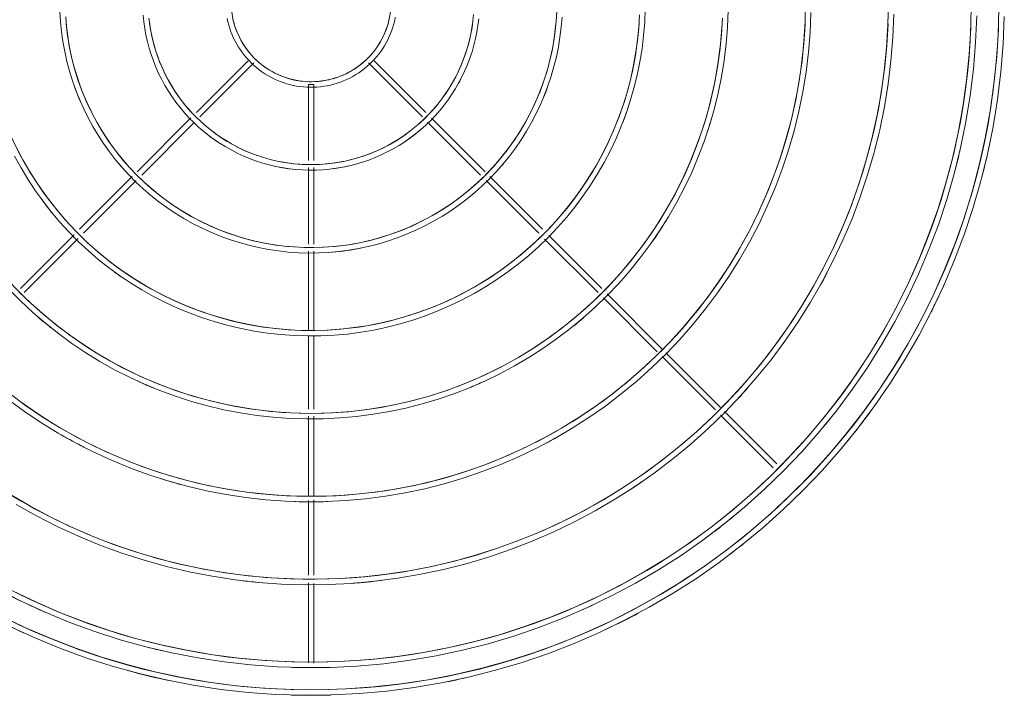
# Model space of a CAD drawing. Header units: millimetres. Extents: x -5998 to 64464, y -2232 to 8822.
# Tile 37 of 52: x 46552 to 46908, y 2857 to 3101. Entities that reach past the tile are written whole.
import ezdxf

# ---------------------------------------------------------------- set-up
doc = ezdxf.new("R2010")
doc.units = ezdxf.units.MM
doc.layers.add('M-EQPM', color=50, linetype='Continuous', lineweight=18)

# ---------------------------------------------------------------- blocks, each defined once
blk = doc.blocks.new('Outdoor_Condenser_Unit_Single_Fan_15958 - Generic _Without Brackets_-V5-ELEVAÇÃO 4 - MAPEAMENTO DE DANOS')
at = {"layer": 'M-EQPM'}
for p, q in [((7303.31, 3086.12), (7284.55, 3067.36)), ((7285.8, 3065.78), (7305.36, 3085.34)), ((7346.85, 3085.34), (7366.41, 3065.78)), ((7367.66, 3067.36), (7348.9, 3086.12)), ((7327.1, 3077.5), (7325.1, 3077.5)), ((7325.1, 3077.5), (7325.1, 3050)), ((7327.1, 3049.96), (7327.1, 3077.5)), ((7282.59, 3065.4), (7263.12, 3045.93)), ((7264.77, 3044.75), (7283.63, 3063.62)), ((7368.26, 3063.93), (7387.44, 3044.75)), ((7389.09, 3045.93), (7369.66, 3065.36)), ((7261.38, 3044.19), (7242.29, 3025.1)), ((7325.1, 3047.5), (7325.1, 3019.78)), ((7327.1, 3019.76), (7327.1, 3047.48)), ((7409.92, 3025.1), (7390.83, 3044.19)), ((7243.7, 3023.68), (7262.76, 3042.74)), ((7389.45, 3042.74), (7408.51, 3023.68)), ((7240.31, 3023.12), (7220.89, 3003.7)), ((7431.31, 3003.7), (7412.1, 3022.92)), ((7222.21, 3002.19), (7241.82, 3021.81)), ((7410.65, 3021.54), (7430, 3002.19)), ((7325.1, 3017.2), (7325.1, 2988.66)), ((7327.1, 2988.66), (7327.1, 3017.2)), ((7453.48, 2981.54), (7433.32, 3001.7)), ((7431.93, 3000.26), (7451.42, 2980.77)), ((7325.1, 2986.48), (7325.1, 2960.02)), ((7327.1, 2960.02), (7327.1, 2986.44)), ((7474.33, 2960.69), (7454.57, 2980.45)), ((7453.14, 2979.05), (7472.46, 2959.73)), ((7494.75, 2940.27), (7475.78, 2959.24)), ((7325.1, 2957.48), (7325.1, 2928.37)), ((7327.1, 2928.43), (7327.1, 2957.48)), ((7474.36, 2957.83), (7493.33, 2938.86)), ((7325.1, 2927.03), (7325.1, 2900)), ((7327.1, 2899.98), (7327.1, 2927.19)), ((7325.1, 2897.16), (7325.1, 2868.21)), ((7327.1, 2868.09), (7327.1, 2897))]:
    blk.add_line(p, q, dxfattribs=at)
at = {"layer": 'M-EQPM', "flags": 128}
for points in [[(7216.75, 2881.57), (7225.87, 2877.38), (7235.15, 2873.56), (7244.58, 2870.11), (7254.14, 2867.04), (7263.81, 2864.35), (7273.58, 2862.06), (7283.44, 2860.15), (7293.37, 2858.64), (7303.35, 2857.53), (7313.36, 2856.82), (7323.39, 2856.51), (7333.43, 2856.61), (7343.46, 2857.1), (7353.46, 2858), (7363.41, 2859.29), (7373.31, 2860.98), (7383.13, 2863.06), (7392.86, 2865.54), (7402.48, 2868.4), (7411.98, 2871.65), (7421.35, 2875.27), (7430.56, 2879.27), (7434.45, 2881.14)], [(7216.75, 2881.57), (7225.87, 2877.38), (7235.15, 2873.56), (7244.58, 2870.11), (7254.14, 2867.04), (7263.81, 2864.35), (7273.58, 2862.06), (7283.44, 2860.15), (7293.37, 2858.64), (7303.35, 2857.53), (7313.36, 2856.82), (7323.39, 2856.51), (7333.43, 2856.61), (7343.46, 2857.1), (7353.46, 2858), (7363.41, 2859.29), (7373.31, 2860.98), (7383.13, 2863.06), (7392.86, 2865.54), (7402.48, 2868.4), (7411.98, 2871.65), (7421.35, 2875.27), (7430.56, 2879.27), (7434.45, 2881.14)], [(7216.75, 2881.57), (7225.87, 2877.38), (7235.15, 2873.56), (7244.58, 2870.11), (7254.14, 2867.04), (7263.81, 2864.35), (7273.58, 2862.06), (7283.44, 2860.15), (7293.37, 2858.64), (7303.35, 2857.53), (7313.36, 2856.82), (7323.39, 2856.51), (7333.43, 2856.61), (7343.46, 2857.1), (7353.46, 2858), (7363.41, 2859.29), (7373.31, 2860.98), (7383.13, 2863.06), (7392.86, 2865.54), (7402.48, 2868.4), (7411.98, 2871.65), (7421.35, 2875.27), (7430.56, 2879.27), (7434.45, 2881.14)], [(7216.75, 2881.57), (7225.87, 2877.38), (7235.15, 2873.56), (7244.58, 2870.11), (7254.14, 2867.04), (7263.81, 2864.35), (7273.58, 2862.06), (7283.44, 2860.15), (7293.37, 2858.64), (7303.35, 2857.53), (7313.36, 2856.82), (7323.39, 2856.51), (7333.43, 2856.61), (7343.46, 2857.1), (7353.46, 2858), (7363.41, 2859.29), (7373.31, 2860.98), (7383.13, 2863.06), (7392.86, 2865.54), (7402.48, 2868.4), (7411.98, 2871.65), (7421.35, 2875.27), (7430.56, 2879.27), (7434.45, 2881.14)], [(7216.75, 2881.57), (7225.87, 2877.38), (7235.15, 2873.56), (7244.58, 2870.11), (7254.14, 2867.04), (7263.81, 2864.35), (7273.58, 2862.06), (7283.44, 2860.15), (7293.37, 2858.64), (7303.35, 2857.53), (7313.36, 2856.82), (7323.39, 2856.51), (7333.43, 2856.61), (7343.46, 2857.1), (7353.46, 2858), (7363.41, 2859.29), (7373.31, 2860.98), (7383.13, 2863.06), (7392.86, 2865.54), (7402.48, 2868.4), (7411.98, 2871.65), (7421.35, 2875.27), (7430.56, 2879.27), (7434.45, 2881.14)], [(7216.75, 2881.57), (7225.87, 2877.38), (7235.15, 2873.56), (7244.58, 2870.11), (7254.14, 2867.04), (7263.81, 2864.35), (7273.58, 2862.06), (7283.44, 2860.15), (7293.37, 2858.64), (7303.35, 2857.53), (7313.36, 2856.82), (7323.39, 2856.51), (7333.43, 2856.61), (7343.46, 2857.1), (7353.46, 2858), (7363.41, 2859.29), (7373.31, 2860.98), (7383.13, 2863.06), (7392.86, 2865.54), (7402.48, 2868.4), (7411.98, 2871.65), (7421.35, 2875.27), (7430.56, 2879.27), (7434.45, 2881.14)], [(7216.75, 2881.57), (7225.87, 2877.38), (7235.15, 2873.56), (7244.58, 2870.11), (7254.14, 2867.04), (7263.81, 2864.35), (7273.58, 2862.06), (7283.44, 2860.15), (7293.37, 2858.64), (7303.35, 2857.53), (7313.36, 2856.82), (7323.39, 2856.51), (7333.43, 2856.61), (7343.46, 2857.1), (7353.46, 2858), (7363.41, 2859.29), (7373.31, 2860.98), (7383.13, 2863.06), (7392.86, 2865.54), (7402.48, 2868.4), (7411.98, 2871.65), (7421.35, 2875.27), (7430.56, 2879.27), (7434.45, 2881.14)], [(7216.75, 2881.57), (7225.87, 2877.38), (7235.15, 2873.56), (7244.58, 2870.11), (7254.14, 2867.04), (7263.81, 2864.35), (7273.58, 2862.06), (7283.44, 2860.15), (7293.37, 2858.64), (7303.35, 2857.53), (7313.36, 2856.82), (7323.39, 2856.51), (7333.43, 2856.61), (7343.46, 2857.1), (7353.46, 2858), (7363.41, 2859.29), (7373.31, 2860.98), (7383.13, 2863.06), (7392.86, 2865.54), (7402.48, 2868.4), (7411.98, 2871.65), (7421.35, 2875.27), (7430.56, 2879.27), (7439.6, 2883.63), (7448.46, 2888.34), (7457.13, 2893.41), (7465.58, 2898.82), (7473.82, 2904.57), (7481.81, 2910.64), (7489.56, 2917.02), (7497.05, 2923.71), (7504.26, 2930.69), (7511.19, 2937.96), (7517.82, 2945.5), (7524.15, 2953.29), (7530.15, 2961.34), (7535.84, 2969.61), (7541.18, 2978.11), (7546.18, 2986.81), (7550.84, 2995.71), (7555.13, 3004.79), (7559.05, 3014.03), (7562.6, 3023.42), (7565.77, 3032.94), (7568.56, 3042.59), (7570.97, 3052.33), (7572.98, 3062.17), (7574.59, 3072.08), (7575.81, 3082.04), (7576.63, 3092.05), (7577.05, 3102.08)], [(7575.1, 3107.5), (7574.9, 3097.54), (7574.31, 3087.6), (7573.31, 3077.69), (7571.92, 3067.83), (7570.14, 3058.03), (7567.97, 3048.31), (7565.41, 3038.69), (7562.46, 3029.17), (7559.14, 3019.78), (7555.45, 3010.53), (7551.39, 3001.44), (7546.97, 2992.52), (7542.19, 2983.78), (7537.07, 2975.23), (7531.61, 2966.9), (7525.83, 2958.8), (7519.72, 2950.93), (7513.3, 2943.31), (7506.59, 2935.96), (7499.58, 2928.88), (7492.3, 2922.08), (7484.75, 2915.59), (7476.95, 2909.4), (7468.91, 2903.52), (7460.64, 2897.97), (7452.15, 2892.76), (7443.46, 2887.89), (7434.59, 2883.37), (7425.54, 2879.22), (7416.33, 2875.42), (7406.98, 2872), (7397.5, 2868.95), (7387.9, 2866.29), (7378.2, 2864.01), (7368.43, 2862.12), (7358.58, 2860.63), (7348.68, 2859.53), (7338.75, 2858.82), (7328.79, 2858.51), (7318.83, 2858.61), (7308.89, 2859.1), (7298.97, 2859.98), (7289.09, 2861.27), (7279.27, 2862.94), (7269.53, 2865.01), (7259.88, 2867.47), (7250.33, 2870.31), (7240.91, 2873.53), (7231.62, 2877.12), (7222.48, 2881.08), (7213.51, 2885.41)], [(7212.51, 2894.95), (7221.1, 2890.58), (7229.86, 2886.55), (7238.78, 2882.88), (7247.83, 2879.57), (7257.01, 2876.62), (7266.29, 2874.04), (7275.68, 2871.83), (7285.14, 2870.01), (7294.67, 2868.56), (7304.25, 2867.49), (7313.87, 2866.81), (7323.5, 2866.51), (7333.14, 2866.6), (7342.77, 2867.08), (7352.37, 2867.94), (7361.93, 2869.18), (7371.43, 2870.8), (7380.86, 2872.8), (7390.2, 2875.18), (7399.44, 2877.93), (7408.56, 2881.05), (7417.55, 2884.52), (7426.4, 2888.36), (7435.08, 2892.55), (7443.59, 2897.07), (7451.91, 2901.94), (7460.03, 2907.14), (7467.93, 2912.65), (7475.61, 2918.48), (7483.05, 2924.61), (7490.24, 2931.03), (7497.16, 2937.74), (7503.82, 2944.71), (7510.18, 2951.95), (7516.26, 2959.44), (7522.03, 2967.16), (7527.48, 2975.11), (7532.61, 2983.26), (7537.42, 2991.62), (7541.88, 3000.16), (7546, 3008.88), (7549.77, 3017.75), (7553.18, 3026.77), (7556.23, 3035.91), (7558.9, 3045.17), (7561.21, 3054.53), (7563.14, 3063.98), (7564.69, 3073.49), (7565.86, 3083.06), (7566.65, 3092.67), (7567.05, 3102.3)], [(7565.1, 3107.5), (7564.91, 3097.94), (7564.34, 3088.4), (7563.38, 3078.89), (7562.05, 3069.42), (7560.34, 3060.02), (7558.25, 3050.69), (7555.8, 3041.45), (7552.97, 3032.32), (7549.78, 3023.31), (7546.24, 3014.43), (7542.34, 3005.7), (7538.1, 2997.13), (7533.51, 2988.75), (7528.6, 2980.55), (7523.36, 2972.55), (7517.8, 2964.77), (7511.94, 2957.22), (7505.79, 2949.91), (7499.34, 2942.85), (7492.62, 2936.05), (7485.63, 2929.53), (7478.38, 2923.29), (7470.89, 2917.35), (7463.17, 2911.71), (7455.24, 2906.39), (7447.09, 2901.39), (7438.75, 2896.71), (7430.23, 2892.38), (7421.55, 2888.38), (7412.71, 2884.74), (7403.73, 2881.46), (7394.63, 2878.53), (7385.42, 2875.98), (7376.11, 2873.79), (7366.73, 2871.98), (7357.27, 2870.54), (7347.77, 2869.48), (7338.24, 2868.81), (7328.68, 2868.51), (7319.12, 2868.6), (7309.58, 2869.07), (7300.06, 2869.92), (7290.58, 2871.16), (7281.15, 2872.77), (7271.8, 2874.75), (7262.54, 2877.11), (7253.38, 2879.83), (7244.33, 2882.92), (7235.41, 2886.37), (7226.64, 2890.18), (7218.03, 2894.33)], [(7219.29, 2925.53), (7226.65, 2921.41), (7234.17, 2917.58), (7241.84, 2914.05), (7249.65, 2910.84), (7257.57, 2907.94), (7265.61, 2905.36), (7273.74, 2903.1), (7281.95, 2901.17), (7290.24, 2899.57), (7298.58, 2898.3), (7306.97, 2897.37), (7315.39, 2896.77), (7323.83, 2896.51), (7332.26, 2896.59), (7340.69, 2897.01), (7349.1, 2897.76), (7357.47, 2898.84), (7365.79, 2900.27), (7374.04, 2902.02), (7382.22, 2904.1), (7390.31, 2906.51), (7398.3, 2909.23), (7406.17, 2912.28), (7413.91, 2915.64), (7421.51, 2919.3), (7428.96, 2923.27), (7436.25, 2927.53), (7443.36, 2932.08), (7450.28, 2936.91), (7457, 2942.01), (7463.51, 2947.38), (7469.81, 2953), (7475.87, 2958.87), (7481.69, 2964.98), (7487.27, 2971.31), (7492.59, 2977.87), (7497.64, 2984.63), (7502.41, 2991.59), (7506.91, 2998.73), (7511.11, 3006.05), (7515.02, 3013.53), (7518.63, 3021.16), (7521.93, 3028.92), (7524.91, 3036.82), (7527.58, 3044.82), (7529.93, 3052.93), (7531.94, 3061.13), (7533.63, 3069.39), (7534.99, 3077.72), (7536.02, 3086.1), (7536.7, 3094.51), (7537.05, 3102.94)], [(7535.1, 3107.5), (7534.94, 3099.14), (7534.44, 3090.8), (7533.6, 3082.48), (7532.43, 3074.2), (7530.94, 3065.98), (7529.11, 3057.82), (7526.96, 3049.74), (7524.49, 3041.76), (7521.71, 3033.87), (7518.61, 3026.11), (7515.2, 3018.48), (7511.49, 3010.99), (7507.48, 3003.65), (7503.18, 2996.48), (7498.6, 2989.49), (7493.74, 2982.69), (7488.62, 2976.08), (7483.23, 2969.69), (7477.59, 2963.52), (7471.72, 2957.57), (7465.6, 2951.87), (7459.27, 2946.42), (7452.72, 2941.22), (7445.97, 2936.29), (7439.03, 2931.63), (7431.9, 2927.26), (7424.61, 2923.17), (7417.16, 2919.38), (7409.57, 2915.89), (7401.84, 2912.7), (7393.99, 2909.83), (7386.03, 2907.27), (7377.97, 2905.04), (7369.83, 2903.13), (7361.63, 2901.54), (7353.36, 2900.29), (7345.05, 2899.36), (7336.72, 2898.77), (7328.36, 2898.51), (7320, 2898.59), (7311.65, 2899), (7303.33, 2899.74), (7295.04, 2900.82), (7286.8, 2902.23), (7278.62, 2903.97), (7270.52, 2906.03), (7262.5, 2908.41), (7254.59, 2911.11), (7246.8, 2914.13), (7239.13, 2917.46), (7231.6, 2921.09), (7224.22, 2925.02), (7217, 2929.24)], [(7216.45, 2963.5), (7222.3, 2959.23), (7228.31, 2955.19), (7234.48, 2951.4), (7240.79, 2947.87), (7247.25, 2944.58), (7253.82, 2941.56), (7260.52, 2938.8), (7267.32, 2936.31), (7274.21, 2934.1), (7281.18, 2932.16), (7288.23, 2930.51), (7295.34, 2929.13), (7302.5, 2928.05), (7309.69, 2927.25), (7316.91, 2926.73), (7324.15, 2926.51), (7331.39, 2926.58), (7338.62, 2926.93), (7345.83, 2927.58), (7353.01, 2928.51), (7360.15, 2929.73), (7367.23, 2931.23), (7374.24, 2933.02), (7381.18, 2935.08), (7388.03, 2937.42), (7394.78, 2940.04), (7401.43, 2942.92), (7407.95, 2946.06), (7414.34, 2949.46), (7420.59, 2953.12), (7426.69, 2957.02), (7432.62, 2961.16), (7438.39, 2965.54), (7443.98, 2970.14), (7449.37, 2974.97), (7454.58, 2980), (7459.57, 2985.24), (7464.35, 2990.68), (7468.92, 2996.3), (7473.25, 3002.1), (7477.35, 3008.07), (7481.2, 3014.19), (7484.81, 3020.47), (7488.16, 3026.89), (7491.25, 3033.43), (7494.08, 3040.1), (7496.65, 3046.87), (7498.93, 3053.74), (7500.95, 3060.69), (7502.68, 3067.72), (7504.13, 3074.81), (7505.29, 3081.96), (7506.17, 3089.14), (7506.76, 3096.36), (7507.06, 3103.59)], [(7505.1, 3107.5), (7504.96, 3100.34), (7504.53, 3093.2), (7503.82, 3086.07), (7502.82, 3078.98), (7501.54, 3071.94), (7499.97, 3064.95), (7498.13, 3058.03), (7496.02, 3051.19), (7493.63, 3044.44), (7490.97, 3037.79), (7488.05, 3031.26), (7484.88, 3024.84), (7481.44, 3018.56), (7477.76, 3012.42), (7473.84, 3006.43), (7469.68, 3000.6), (7465.29, 2994.95), (7460.68, 2989.47), (7455.85, 2984.18), (7450.81, 2979.09), (7445.58, 2974.21), (7440.15, 2969.54), (7434.55, 2965.09), (7428.76, 2960.86), (7422.82, 2956.88), (7416.72, 2953.13), (7410.47, 2949.63), (7404.09, 2946.38), (7397.59, 2943.39), (7390.97, 2940.67), (7384.24, 2938.2), (7377.43, 2936.02), (7370.53, 2934.1), (7363.56, 2932.46), (7356.53, 2931.1), (7349.45, 2930.03), (7342.33, 2929.24), (7335.19, 2928.73), (7328.04, 2928.51), (7320.88, 2928.58), (7313.73, 2928.93), (7306.59, 2929.57), (7299.5, 2930.49), (7292.44, 2931.69), (7285.43, 2933.18), (7278.5, 2934.95), (7271.63, 2936.99), (7264.86, 2939.3), (7258.18, 2941.89), (7251.61, 2944.74), (7245.16, 2947.84), (7238.84, 2951.21), (7232.66, 2954.82), (7226.63, 2958.68), (7220.76, 2962.78), (7215.06, 2967.11)], [(7216.65, 3003.47), (7220.9, 2999.18), (7225.32, 2995.06), (7229.89, 2991.12), (7234.62, 2987.36), (7239.5, 2983.8), (7244.52, 2980.44), (7249.66, 2977.28), (7254.93, 2974.32), (7260.32, 2971.58), (7265.8, 2969.06), (7271.39, 2966.76), (7277.06, 2964.69), (7282.81, 2962.84), (7288.63, 2961.22), (7294.51, 2959.84), (7300.44, 2958.7), (7306.41, 2957.79), (7312.41, 2957.12), (7318.44, 2956.69), (7324.47, 2956.51), (7330.51, 2956.56), (7336.55, 2956.86), (7342.56, 2957.4), (7348.55, 2958.18), (7354.5, 2959.19), (7360.41, 2960.45), (7366.26, 2961.94), (7372.05, 2963.66), (7377.77, 2965.61), (7383.4, 2967.79), (7388.94, 2970.2), (7394.38, 2972.82), (7399.71, 2975.66), (7404.93, 2978.71), (7410.01, 2981.96), (7414.97, 2985.42), (7419.78, 2989.07), (7424.44, 2992.91), (7428.94, 2996.93), (7433.28, 3001.13), (7437.45, 3005.51), (7441.44, 3010.04), (7445.24, 3014.73), (7448.86, 3019.57), (7452.28, 3024.55), (7455.49, 3029.66), (7458.5, 3034.9), (7461.3, 3040.25), (7463.88, 3045.71), (7466.24, 3051.27), (7468.38, 3056.92), (7470.29, 3062.65), (7471.97, 3068.45), (7473.41, 3074.31), (7474.62, 3080.23), (7475.59, 3086.19), (7476.33, 3092.19), (7476.82, 3098.21), (7477.07, 3104.24)], [(7474.98, 3101.54), (7474.63, 3095.59), (7474.03, 3089.66), (7473.2, 3083.76), (7472.13, 3077.9), (7470.83, 3072.08), (7469.3, 3066.32), (7467.54, 3060.63), (7465.55, 3055.01), (7463.34, 3049.48), (7460.91, 3044.04), (7458.27, 3038.69), (7455.41, 3033.46), (7452.34, 3028.35), (7449.08, 3023.37), (7445.62, 3018.52), (7441.96, 3013.81), (7438.12, 3009.25), (7434.1, 3004.85), (7429.91, 3000.61), (7425.56, 2996.55), (7421.04, 2992.66), (7416.37, 2988.96), (7411.56, 2985.44), (7406.61, 2982.12), (7401.53, 2979), (7396.33, 2976.09), (7391.02, 2973.39), (7385.61, 2970.9), (7380.09, 2968.63), (7374.5, 2966.58), (7368.82, 2964.76), (7363.08, 2963.16), (7357.28, 2961.8), (7351.43, 2960.67), (7345.54, 2959.77), (7339.61, 2959.11), (7333.67, 2958.69), (7327.71, 2958.51), (7321.75, 2958.56), (7315.8, 2958.86), (7309.86, 2959.39), (7303.95, 2960.16), (7298.08, 2961.16), (7292.25, 2962.4), (7286.48, 2963.87), (7280.76, 2965.57), (7275.12, 2967.49), (7269.57, 2969.64), (7264.1, 2972.01), (7258.73, 2974.6), (7253.47, 2977.4), (7248.32, 2980.41), (7243.3, 2983.62), (7238.42, 2987.03), (7233.67, 2990.64), (7229.07, 2994.43), (7224.63, 2998.4), (7220.34, 3002.54)], [(7218.78, 3051.62), (7221.1, 3047.38), (7223.59, 3043.23), (7226.24, 3039.18), (7229.05, 3035.24), (7232.02, 3031.42), (7235.14, 3027.71), (7238.4, 3024.14), (7241.8, 3020.7), (7245.34, 3017.4), (7249.01, 3014.24), (7252.8, 3011.23), (7256.71, 3008.38), (7260.73, 3005.68), (7264.85, 3003.15), (7269.07, 3000.78), (7273.39, 2998.59), (7277.78, 2996.57), (7282.26, 2994.72), (7286.8, 2993.06), (7291.41, 2991.58), (7296.07, 2990.29), (7300.79, 2989.18), (7305.54, 2988.26), (7310.32, 2987.53), (7315.13, 2987), (7319.96, 2986.66), (7324.8, 2986.51), (7329.64, 2986.55), (7334.47, 2986.79), (7339.29, 2987.22), (7344.09, 2987.84), (7348.86, 2988.66), (7353.6, 2989.66), (7358.29, 2990.86), (7362.92, 2992.24), (7367.5, 2993.8), (7372.02, 2995.55), (7376.46, 2997.48), (7380.82, 2999.58), (7385.09, 3001.85), (7389.27, 3004.29), (7393.34, 3006.9), (7397.31, 3009.67), (7401.17, 3012.6), (7404.9, 3015.68), (7408.51, 3018.9), (7411.99, 3022.27), (7415.33, 3025.77), (7418.53, 3029.4), (7421.57, 3033.16), (7424.47, 3037.04), (7427.21, 3041.03), (7429.79, 3045.12), (7432.2, 3049.32), (7434.44, 3053.61), (7436.51, 3057.99), (7438.4, 3062.44), (7440.11, 3066.97), (7441.64, 3071.56), (7442.99, 3076.21), (7444.15, 3080.91), (7445.11, 3085.65), (7445.89, 3090.42), (7446.48, 3095.23), (7446.87, 3100.05), (7447.08, 3104.89)], [(7445.01, 3102.74), (7444.72, 3097.99), (7444.25, 3093.25), (7443.58, 3088.54), (7442.73, 3083.86), (7441.69, 3079.21), (7440.47, 3074.61), (7439.06, 3070.07), (7437.48, 3065.58), (7435.71, 3061.16), (7433.77, 3056.81), (7431.66, 3052.55), (7429.37, 3048.37), (7426.93, 3044.29), (7424.32, 3040.31), (7421.55, 3036.43), (7418.63, 3032.67), (7415.57, 3029.03), (7412.36, 3025.52), (7409.01, 3022.13), (7405.53, 3018.89), (7401.92, 3015.78), (7398.2, 3012.82), (7394.35, 3010.02), (7390.4, 3007.36), (7386.34, 3004.87), (7382.19, 3002.55), (7377.95, 3000.39), (7373.63, 2998.4), (7369.22, 2996.59), (7364.75, 2994.95), (7360.22, 2993.5), (7355.64, 2992.22), (7351, 2991.13), (7346.33, 2990.23), (7341.62, 2989.52), (7336.89, 2988.99), (7332.15, 2988.65), (7327.39, 2988.51), (7322.63, 2988.55), (7317.87, 2988.78), (7313.13, 2989.21), (7308.41, 2989.82), (7303.72, 2990.62), (7299.07, 2991.61), (7294.45, 2992.79), (7289.89, 2994.14), (7285.39, 2995.68), (7280.95, 2997.4), (7276.58, 2999.29), (7272.29, 3001.36), (7268.09, 3003.6), (7263.98, 3006), (7259.98, 3008.57), (7256.07, 3011.29), (7252.28, 3014.17), (7248.61, 3017.19), (7245.06, 3020.36), (7241.64, 3023.68), (7238.35, 3027.12), (7235.21, 3030.69), (7232.21, 3034.39), (7229.36, 3038.2), (7226.67, 3042.13), (7224.13, 3046.16), (7221.76, 3050.28), (7219.56, 3054.5)], [(7235.18, 3103.86), (7235.39, 3100.23), (7235.76, 3096.61), (7236.27, 3093), (7236.92, 3089.42), (7237.71, 3085.87), (7238.65, 3082.35), (7239.72, 3078.87), (7240.94, 3075.44), (7242.29, 3072.06), (7243.77, 3068.74), (7245.39, 3065.48), (7247.13, 3062.28), (7249, 3059.16), (7251, 3056.12), (7253.11, 3053.16), (7255.34, 3050.28), (7257.69, 3047.5), (7260.14, 3044.81), (7262.7, 3042.22), (7265.36, 3039.74), (7268.12, 3037.36), (7270.97, 3035.1), (7273.91, 3032.95), (7276.94, 3030.93), (7280.04, 3029.02), (7283.21, 3027.24), (7286.46, 3025.59), (7289.76, 3024.07), (7293.13, 3022.68), (7296.55, 3021.43), (7300.01, 3020.32), (7303.52, 3019.35), (7307.06, 3018.51), (7310.64, 3017.82), (7314.24, 3017.28), (7317.85, 3016.87), (7321.48, 3016.62), (7325.12, 3016.51), (7328.76, 3016.54), (7332.4, 3016.72), (7336.02, 3017.04), (7339.63, 3017.51), (7343.22, 3018.12), (7346.78, 3018.88), (7350.31, 3019.78), (7353.79, 3020.82), (7357.24, 3021.99), (7360.63, 3023.31), (7363.97, 3024.75), (7367.25, 3026.33), (7370.46, 3028.04), (7373.61, 3029.88), (7376.67, 3031.84), (7379.66, 3033.93), (7382.56, 3036.13), (7385.37, 3038.44), (7388.08, 3040.87), (7390.69, 3043.4), (7393.21, 3046.03), (7395.61, 3048.77), (7397.9, 3051.59), (7400.08, 3054.51), (7402.14, 3057.51), (7404.08, 3060.59), (7405.89, 3063.75), (7407.58, 3066.97), (7409.14, 3070.26), (7410.56, 3073.61), (7411.85, 3077.02), (7413, 3080.47), (7414.01, 3083.97), (7414.88, 3087.5), (7415.61, 3091.07), (7416.19, 3094.66), (7416.63, 3098.27), (7416.93, 3101.9)], [(7415.03, 3103.94), (7414.82, 3100.39), (7414.46, 3096.85), (7413.97, 3093.32), (7413.33, 3089.82), (7412.55, 3086.34), (7411.64, 3082.9), (7410.59, 3079.5), (7409.4, 3076.15), (7408.08, 3072.84), (7406.63, 3069.59), (7405.05, 3066.4), (7403.34, 3063.28), (7401.51, 3060.22), (7399.56, 3057.25), (7397.49, 3054.35), (7395.31, 3051.54), (7393.01, 3048.81), (7390.61, 3046.19), (7388.11, 3043.66), (7385.51, 3041.23), (7382.81, 3038.9), (7380.02, 3036.69), (7377.15, 3034.59), (7374.19, 3032.61), (7371.16, 3030.75), (7368.05, 3029.01), (7364.88, 3027.39), (7361.64, 3025.9), (7358.35, 3024.55), (7355.01, 3023.33), (7351.62, 3022.24), (7348.19, 3021.28), (7344.73, 3020.47), (7341.23, 3019.79), (7337.71, 3019.26), (7334.17, 3018.87), (7330.62, 3018.61), (7327.06, 3018.51), (7323.5, 3018.54), (7319.95, 3018.71), (7316.4, 3019.03), (7312.87, 3019.49), (7309.36, 3020.09), (7305.88, 3020.83), (7302.43, 3021.71), (7299.02, 3022.72), (7295.65, 3023.87), (7292.33, 3025.16), (7289.07, 3026.57), (7285.86, 3028.12), (7282.72, 3029.79), (7279.64, 3031.59), (7276.65, 3033.51), (7273.73, 3035.54), (7270.89, 3037.7), (7268.14, 3039.96), (7265.49, 3042.33), (7262.93, 3044.81), (7260.48, 3047.38), (7258.12, 3050.06), (7255.88, 3052.82), (7253.75, 3055.67), (7251.74, 3058.61), (7249.84, 3061.62), (7248.07, 3064.71), (7246.42, 3067.86), (7244.9, 3071.08), (7243.51, 3074.36), (7242.25, 3077.69), (7241.12, 3081.06), (7240.13, 3084.48), (7239.28, 3087.94), (7238.57, 3091.43), (7237.99, 3094.94), (7237.56, 3098.47), (7237.27, 3102.02)], [(7265.3, 3102.63), (7265.54, 3100.2), (7265.88, 3097.78), (7266.32, 3095.38), (7266.85, 3093), (7267.48, 3090.64), (7268.2, 3088.31), (7269.01, 3086.01), (7269.92, 3083.75), (7270.91, 3081.52), (7272, 3079.33), (7273.17, 3077.19), (7274.42, 3075.1), (7275.76, 3073.06), (7277.18, 3071.07), (7278.67, 3069.14), (7280.24, 3067.28), (7281.89, 3065.48), (7283.6, 3063.74), (7285.39, 3062.08), (7287.24, 3060.48), (7289.15, 3058.97), (7291.12, 3057.53), (7293.15, 3056.17), (7295.22, 3054.89), (7297.35, 3053.7), (7299.53, 3052.59), (7301.74, 3051.58), (7304, 3050.65), (7306.29, 3049.81), (7308.61, 3049.06), (7310.96, 3048.41), (7313.34, 3047.85), (7315.74, 3047.39), (7318.15, 3047.02), (7320.57, 3046.75), (7323.01, 3046.58), (7325.45, 3046.5), (7327.88, 3046.53), (7330.32, 3046.65), (7332.75, 3046.86), (7335.17, 3047.18), (7337.58, 3047.59), (7339.96, 3048.1), (7342.33, 3048.7), (7344.67, 3049.39), (7346.97, 3050.18), (7349.25, 3051.06), (7351.49, 3052.03), (7353.69, 3053.09), (7355.84, 3054.24), (7357.95, 3055.47), (7360, 3056.79), (7362, 3058.18), (7363.95, 3059.66), (7365.83, 3061.21), (7367.65, 3062.83), (7369.4, 3064.53), (7371.08, 3066.3), (7372.7, 3068.13), (7374.23, 3070.02), (7375.69, 3071.98), (7377.07, 3073.99), (7378.37, 3076.05), (7379.59, 3078.17), (7380.72, 3080.33), (7381.76, 3082.54), (7382.72, 3084.78), (7383.58, 3087.07), (7384.35, 3089.38), (7385.03, 3091.72), (7385.61, 3094.09), (7386.1, 3096.48), (7386.49, 3098.89), (7386.79, 3101.31)], [(7384.91, 3102.79), (7384.68, 3100.44), (7384.35, 3098.1), (7383.93, 3095.78), (7383.41, 3093.48), (7382.81, 3091.2), (7382.11, 3088.94), (7381.32, 3086.72), (7380.45, 3084.52), (7379.48, 3082.37), (7378.44, 3080.26), (7377.3, 3078.18), (7376.09, 3076.16), (7374.8, 3074.19), (7373.43, 3072.27), (7371.98, 3070.4), (7370.46, 3068.6), (7368.87, 3066.85), (7367.21, 3065.18), (7365.48, 3063.57), (7363.7, 3062.03), (7361.85, 3060.56), (7359.94, 3059.17), (7357.98, 3057.85), (7355.97, 3056.62), (7353.91, 3055.46), (7351.81, 3054.39), (7349.66, 3053.41), (7347.48, 3052.51), (7345.27, 3051.7), (7343.02, 3050.98), (7340.75, 3050.35), (7338.45, 3049.81), (7336.13, 3049.36), (7333.8, 3049), (7331.45, 3048.74), (7329.1, 3048.58), (7326.74, 3048.5), (7324.38, 3048.53), (7322.02, 3048.64), (7319.67, 3048.85), (7317.33, 3049.16), (7315.01, 3049.55), (7312.7, 3050.04), (7310.41, 3050.63), (7308.15, 3051.3), (7305.92, 3052.06), (7303.72, 3052.91), (7301.55, 3053.85), (7299.43, 3054.88), (7297.34, 3055.99), (7295.31, 3057.18), (7293.32, 3058.45), (7291.38, 3059.8), (7289.5, 3061.23), (7287.68, 3062.73), (7285.92, 3064.3), (7284.23, 3065.94), (7282.6, 3067.65), (7281.04, 3069.42), (7279.55, 3071.25), (7278.14, 3073.14), (7276.8, 3075.09), (7275.55, 3077.09), (7274.37, 3079.13), (7273.28, 3081.22), (7272.27, 3083.36), (7271.35, 3085.53), (7270.51, 3087.74), (7269.77, 3089.97), (7269.11, 3092.24), (7268.55, 3094.53), (7268.07, 3096.84), (7267.69, 3099.17), (7267.41, 3101.52)], [(7295.72, 3101.34), (7295.99, 3100.13), (7296.31, 3098.93), (7296.68, 3097.75), (7297.09, 3096.58), (7297.55, 3095.43), (7298.06, 3094.3), (7298.61, 3093.18), (7299.2, 3092.1), (7299.84, 3091.03), (7300.52, 3090), (7301.24, 3088.99), (7302, 3088.01), (7302.8, 3087.06), (7303.63, 3086.14), (7304.51, 3085.26), (7305.41, 3084.42), (7306.35, 3083.61), (7307.32, 3082.84), (7308.32, 3082.11), (7309.35, 3081.41), (7310.41, 3080.77), (7311.49, 3080.16), (7312.6, 3079.6), (7313.72, 3079.08), (7314.87, 3078.61), (7316.03, 3078.18), (7317.22, 3077.8), (7318.41, 3077.47), (7319.62, 3077.19), (7320.83, 3076.95), (7322.06, 3076.76), (7323.29, 3076.63), (7324.53, 3076.54), (7325.77, 3076.5), (7327.01, 3076.51), (7328.25, 3076.57), (7329.48, 3076.68), (7330.71, 3076.84), (7331.93, 3077.05), (7333.15, 3077.31), (7334.35, 3077.62), (7335.54, 3077.97), (7336.71, 3078.37), (7337.87, 3078.82), (7339, 3079.31), (7340.12, 3079.85), (7341.22, 3080.43), (7342.29, 3081.06), (7343.33, 3081.73), (7344.35, 3082.44), (7345.33, 3083.19), (7346.29, 3083.97), (7347.22, 3084.8), (7348.11, 3085.66), (7348.96, 3086.56), (7349.78, 3087.49), (7350.56, 3088.45), (7351.31, 3089.45), (7352.01, 3090.47), (7352.67, 3091.52), (7353.28, 3092.59), (7353.86, 3093.69), (7354.39, 3094.81), (7354.87, 3095.96), (7355.31, 3097.12), (7355.7, 3098.29), (7356.05, 3099.48), (7356.35, 3100.69), (7356.59, 3101.9)], [(7354.53, 3101.74), (7354.27, 3100.61), (7353.97, 3099.49), (7353.63, 3098.38), (7353.24, 3097.28), (7352.81, 3096.21), (7352.34, 3095.15), (7351.83, 3094.11), (7351.27, 3093.09), (7350.67, 3092.1), (7350.04, 3091.13), (7349.36, 3090.18), (7348.65, 3089.27), (7347.91, 3088.38), (7347.12, 3087.52), (7346.31, 3086.7), (7345.46, 3085.91), (7344.58, 3085.15), (7343.67, 3084.43), (7342.74, 3083.74), (7341.77, 3083.1), (7340.78, 3082.49), (7339.77, 3081.92), (7338.74, 3081.4), (7337.68, 3080.91), (7336.61, 3080.47), (7335.52, 3080.07), (7334.42, 3079.72), (7333.3, 3079.41), (7332.17, 3079.14), (7331.03, 3078.92), (7329.89, 3078.75), (7328.73, 3078.62), (7327.58, 3078.54), (7326.42, 3078.5), (7325.26, 3078.51), (7324.1, 3078.57), (7322.94, 3078.67), (7321.79, 3078.82), (7320.65, 3079.02), (7319.51, 3079.26), (7318.39, 3079.54), (7317.28, 3079.88), (7316.18, 3080.25), (7315.1, 3080.67), (7314.04, 3081.13), (7312.99, 3081.63), (7311.97, 3082.18), (7310.97, 3082.76), (7309.99, 3083.39), (7309.04, 3084.05), (7308.11, 3084.75), (7307.22, 3085.49), (7306.35, 3086.27), (7305.52, 3087.07), (7304.72, 3087.91), (7303.95, 3088.78), (7303.22, 3089.68), (7302.53, 3090.61), (7301.87, 3091.57), (7301.25, 3092.55), (7300.68, 3093.56), (7300.14, 3094.58), (7299.64, 3095.63), (7299.19, 3096.7), (7298.78, 3097.79), (7298.41, 3098.89), (7298.09, 3100), (7297.81, 3101.13)], [(7435.39, 2881.6), (7439.6, 2883.63), (7448.46, 2888.34), (7457.13, 2893.41), (7465.58, 2898.82), (7473.82, 2904.57), (7481.81, 2910.64), (7489.56, 2917.02), (7497.05, 2923.71), (7504.26, 2930.69), (7511.19, 2937.96), (7517.82, 2945.5), (7524.15, 2953.29), (7530.15, 2961.34), (7535.84, 2969.61), (7541.18, 2978.11), (7546.18, 2986.81), (7550.84, 2995.71), (7555.13, 3004.79), (7559.05, 3014.03), (7562.6, 3023.42), (7565.77, 3032.94), (7568.56, 3042.59), (7570.97, 3052.33), (7572.98, 3062.17), (7574.59, 3072.08), (7575.81, 3082.04), (7576.63, 3092.05), (7577.05, 3102.08)], [(7435.39, 2881.6), (7439.6, 2883.63), (7448.46, 2888.34), (7457.13, 2893.41), (7465.58, 2898.82), (7473.82, 2904.57), (7481.81, 2910.64), (7489.56, 2917.02), (7497.05, 2923.71), (7504.26, 2930.69), (7511.19, 2937.96), (7517.82, 2945.5), (7524.15, 2953.29), (7530.15, 2961.34), (7535.84, 2969.61), (7541.18, 2978.11), (7546.18, 2986.81), (7550.84, 2995.71), (7555.13, 3004.79), (7559.05, 3014.03), (7562.6, 3023.42), (7565.77, 3032.94), (7568.56, 3042.59), (7570.97, 3052.33), (7572.98, 3062.17), (7574.59, 3072.08), (7575.81, 3082.04), (7576.63, 3092.05), (7577.05, 3102.08)], [(7435.39, 2881.6), (7439.6, 2883.63), (7448.46, 2888.34), (7457.13, 2893.41), (7465.58, 2898.82), (7473.82, 2904.57), (7481.81, 2910.64), (7489.56, 2917.02), (7497.05, 2923.71), (7504.26, 2930.69), (7511.19, 2937.96), (7517.82, 2945.5), (7524.15, 2953.29), (7530.15, 2961.34), (7535.84, 2969.61), (7541.18, 2978.11), (7546.18, 2986.81), (7550.84, 2995.71), (7555.13, 3004.79), (7559.05, 3014.03), (7562.6, 3023.42), (7565.77, 3032.94), (7568.56, 3042.59), (7570.97, 3052.33), (7572.98, 3062.17), (7574.59, 3072.08), (7575.81, 3082.04), (7576.63, 3092.05), (7577.05, 3102.08)], [(7435.39, 2881.6), (7439.6, 2883.63), (7448.46, 2888.34), (7457.13, 2893.41), (7465.58, 2898.82), (7473.82, 2904.57), (7481.81, 2910.64), (7489.56, 2917.02), (7497.05, 2923.71), (7504.26, 2930.69), (7511.19, 2937.96), (7517.82, 2945.5), (7524.15, 2953.29), (7530.15, 2961.34), (7535.84, 2969.61), (7541.18, 2978.11), (7546.18, 2986.81), (7550.84, 2995.71), (7555.13, 3004.79), (7559.05, 3014.03), (7562.6, 3023.42), (7565.77, 3032.94), (7568.56, 3042.59), (7570.97, 3052.33), (7572.98, 3062.17), (7574.59, 3072.08), (7575.81, 3082.04), (7576.63, 3092.05), (7577.05, 3102.08)], [(7435.39, 2881.6), (7439.6, 2883.63), (7448.46, 2888.34), (7457.13, 2893.41), (7465.58, 2898.82), (7473.82, 2904.57), (7481.81, 2910.64), (7489.56, 2917.02), (7497.05, 2923.71), (7504.26, 2930.69), (7511.19, 2937.96), (7517.82, 2945.5), (7524.15, 2953.29), (7530.15, 2961.34), (7535.84, 2969.61), (7541.18, 2978.11), (7546.18, 2986.81), (7550.84, 2995.71), (7555.13, 3004.79), (7559.05, 3014.03), (7562.6, 3023.42), (7565.77, 3032.94), (7568.56, 3042.59), (7570.97, 3052.33), (7572.98, 3062.17), (7574.59, 3072.08), (7575.81, 3082.04), (7576.63, 3092.05), (7577.05, 3102.08)], [(7435.39, 2881.6), (7439.6, 2883.63), (7448.46, 2888.34), (7457.13, 2893.41), (7465.58, 2898.82), (7473.82, 2904.57), (7481.81, 2910.64), (7489.56, 2917.02), (7497.05, 2923.71), (7504.26, 2930.69), (7511.19, 2937.96), (7517.82, 2945.5), (7524.15, 2953.29), (7530.15, 2961.34), (7535.84, 2969.61), (7541.18, 2978.11), (7546.18, 2986.81), (7550.84, 2995.71), (7555.13, 3004.79), (7559.05, 3014.03), (7562.6, 3023.42), (7565.77, 3032.94), (7568.56, 3042.59), (7570.97, 3052.33), (7572.98, 3062.17), (7574.59, 3072.08), (7575.81, 3082.04), (7576.63, 3092.05), (7577.05, 3102.08)], [(7435.39, 2881.6), (7439.6, 2883.63), (7448.46, 2888.34), (7457.13, 2893.41), (7465.58, 2898.82), (7473.82, 2904.57), (7481.81, 2910.64), (7489.56, 2917.02), (7497.05, 2923.71), (7504.26, 2930.69), (7511.19, 2937.96), (7517.82, 2945.5), (7524.15, 2953.29), (7530.15, 2961.34), (7535.84, 2969.61), (7541.18, 2978.11), (7546.18, 2986.81), (7550.84, 2995.71), (7555.13, 3004.79), (7559.05, 3014.03), (7562.6, 3023.42), (7565.77, 3032.94), (7568.56, 3042.59), (7570.97, 3052.33), (7572.98, 3062.17), (7574.59, 3072.08), (7575.81, 3082.04), (7576.63, 3092.05), (7577.05, 3102.08)]]:
    blk.add_lwpolyline(points, dxfattribs=at)
at = {"layer": 'M-EQPM'}
for radius, start, end in [(29, 180, 251.4029), (29, 252.5269, 0), (249, 181.8408, 358.1592), (239, 181.9179, 358.0821), (149, 183.0763, 356.9237), (119, 183.8518, 356.1482), (89, 185.1502, 354.8498), (59, 187.7689, 250.7143), (59, 257.9594, 352.2311), (209, 290.7779, 357.8069), (179, 315, 357.4393), (61, 331.0948, 334.2857), (91, 200, 203.4207), (91, 336.5793, 340), (121, 338.7769, 342), (151, 341.5112, 343.6364), (61, 231.4286, 236.3094), (61, 303.4023, 308.5714), (181, 343.9437, 345), (211, 345.2402, 347.0059), (239, 347.1429, 348.75), (251, 345.2638, 348.531), (241, 345.367, 347.1429), (91, 220, 221.715), (61, 257.1429, 262.7681), (61, 277.392, 282.8571), (91, 318.285, 320), (241, 345.367, 345.5357), (251, 345.2638, 345.5357), (251, 345.2638, 345.5357), (251, 345.2638, 345.5357), (251, 345.2638, 345.5357), (251, 345.2638, 345.5357), (251, 345.2638, 345.5357), (251, 345.2638, 345.5357), (121, 216, 219.0754), (121, 320.9608, 324), (151, 325.0006, 328.8086), (91, 274.9089, 281.3453), (121, 234, 236.1037), (211, 330.8395, 332.3077), (251, 334.4158, 335.8929), (241, 333.3643, 334.2857), (241, 333.3643, 334.2857), (251, 332.9072, 334.2857), (151, 229.0909, 231.3564), (151, 308.6293, 310.9091), (179, 225.1556, 299.9129), (179, 301.875, 313.125), (151, 245.4545, 247.7335), (151, 292.2559, 294.5455), (211, 316.968, 318.4615), (251, 319.9354, 323.7639), (251, 323.0357, 323.7639), (251, 323.0357, 323.7639), (251, 323.0357, 323.7639), (251, 323.0357, 323.7639), (251, 323.0357, 323.7639), (251, 323.0357, 323.7639), (251, 323.0357, 323.7639), (241, 320.3761, 321.4286), (241, 320.3761, 321.4286), (181, 240, 243.0102), (181, 297.8497, 300), (209, 235.4114, 247.5), (181, 252.4263, 255), (211, 303.0944, 304.6154), (181, 268.125, 271.875), (241, 306.4203, 310.1786), (211, 249.2308, 250.784), (209, 249.2909, 289.0385), (211, 289.2187, 290.7692), (251, 307.1443, 308.5714), (211, 263.0769, 264.8077), (211, 274.1361, 276.9231), (241, 242.3709, 246.4324), (241, 294.1071, 294.961), (241, 294.1071, 294.961), (251, 242.6255, 245.5038), (251, 295.7143, 298.1434), (251, 297.3745, 298.1434), (251, 297.3745, 298.1434), (251, 297.3745, 298.1434), (251, 297.3745, 298.1434), (251, 297.3745, 298.1434), (251, 297.3745, 298.1434), (251, 297.3745, 298.1434), (241, 255.5357, 257.1429), (241, 268.3929, 271.6071), (251, 254.6442, 258.3343), (251, 281.25, 282.8571), (251, 268.3929, 271.6071)]:
    blk.add_arc((7326.1, 3107.5), radius, start, end, dxfattribs=at)

msp = doc.modelspace()

# ---------------------------------------------------------------- block references
at = {"layer": 'M-EQPM'}
msp.add_blockref('Outdoor_Condenser_Unit_Single_Fan_15958 - Generic _Without Brackets_-V5-ELEVAÇÃO 4 - MAPEAMENTO DE DANOS', (39331.09, 0), dxfattribs=at)

doc.saveas('drawing.dxf')
